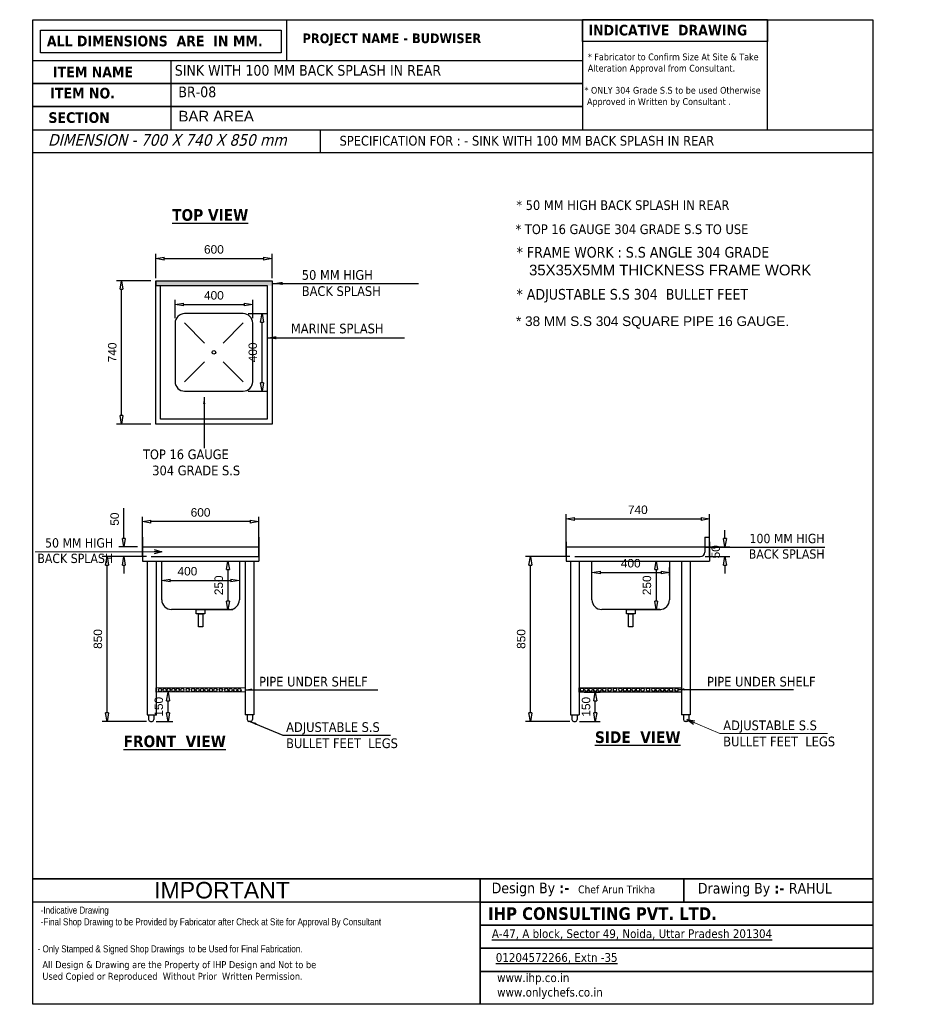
# Model space of a CAD drawing. Header units: millimetres. Extents: x 19005 to 129500, y -3989 to 12792.
# Tile 16 of 20: x 95212 to 99863, y 216 to 5298. Entities that reach past the tile are written whole.
import ezdxf

# ---------------------------------------------------------------- set-up
doc = ezdxf.new("R2010")
doc.units = ezdxf.units.MM
doc.styles.add('ro', font='romans.shx')
doc.styles.get("Standard").update_dxf_attribs({"font": 'arial.ttf'})
doc.styles.add('style1', font='txt.shx')
doc.dimstyles.new('DMI (AB)', dxfattribs={"dimtxt": 60, "dimasz": 40, "dimexe": 12, "dimexo": 25, "dimgap": 1, "dimtad": 0, "dimdec": 0, "dimtxsty": 'ro', "dimblk": 'OPEN30', "dimcen": 1, "dimadec": 0, "dimazin": 0, "dimtfac": 1, "dimtdec": 0, "dimtmove": 0, "dimatfit": 3, "dimldrblk": 'OPEN30', "dimfxl": 1, "dimlwd": 15, "dimlwe": 15, "dimarcsym": 0})
doc.dimstyles.new('LBF 50', dxfattribs={"dimscale": 25, "dimtxt": 1.75, "dimasz": 1.75, "dimexe": 1, "dimexo": 1, "dimgap": 1, "dimtad": 1, "dimdec": 0, "dimrnd": 5, "dimzin": 12, "dimdsep": 46, "dimtxsty": 'Standard', "dimblk": 'CLOSEDBLANK', "dimcen": 0, "dimclrd": 256, "dimclre": 256, "dimclrt": 256, "dimadec": 0, "dimazin": 3, "dimtfac": 1, "dimtdec": 0, "dimtofl": 0, "dimtmove": 0, "dimatfit": 3, "dimldrblk": 'CLOSEDBLANK', "dimfxl": 0.18, "dimtolj": 1, "dimtzin": 0, "dimlwd": -1, "dimlwe": -1, "dimarcsym": 0})
doc.dimstyles.get("Standard").update_dxf_attribs({"dimscale": 1.002, "dimtxt": 50.18, "dimasz": 35.18, "dimexe": 0.18, "dimexo": 0.0625, "dimgap": 0.09, "dimtad": 0, "dimtih": 1, "dimtoh": 1, "dimdec": 0, "dimzin": 0, "dimdsep": 46, "dimtxsty": 'Standard', "dimcen": 0.09, "dimclrd": 256, "dimclrt": 7, "dimadec": 0, "dimazin": 0, "dimtfac": 1, "dimtdec": 0, "dimtofl": 0, "dimtmove": 0, "dimatfit": 3, "dimfxl": 1, "dimtfillclr": 256, "dimtolj": 1, "dimtzin": 0, "dimarcsym": 0})

# ---------------------------------------------------------------- blocks, each defined once
blk = doc.blocks.new('_ClosedBlank')
at = {"color": 0, "linetype": 'ByBlock', "lineweight": -2}
for p, q in [((-1, 0.1666666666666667), (0, 0)), ((-1, 0.1666666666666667), (-1, -0.1666666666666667)), ((0, 0), (-1, -0.1666666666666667))]:
    blk.add_line(p, q, dxfattribs=at)
blk = doc.blocks.new('*D180')
at = {"transparency": 16777216}
for p, q in [((95913.84821491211, 3963.481491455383), (95913.84821491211, 4089.677985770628)), ((96514.09821491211, 3963.481491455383), (96514.09821491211, 4089.677985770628)), ((95957.59821491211, 4064.677985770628), (96470.34821491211, 4064.677985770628))]:
    blk.add_line(p, q, dxfattribs=at)
at = {"layer": 'Defpoints', "color": 0, "transparency": 16777216}
for p in [(96514.09821491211, 4064.677985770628), (95913.84821491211, 3938.481491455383), (96514.09821491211, 3938.481491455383)]:
    blk.add_point(p, dxfattribs=at)
at = {"transparency": 16777216, "xscale": 43.75, "yscale": 43.75, "zscale": 43.75, "rotation": 180}
blk.add_blockref('_ClosedBlank', (95913.84821491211, 4064.677985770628), dxfattribs=at)
at = {"transparency": 16777216, "xscale": 43.75, "yscale": 43.75, "zscale": 43.75}
blk.add_blockref('_ClosedBlank', (96514.09821491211, 4064.677985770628), dxfattribs=at)
at = {"transparency": 16777216, "insert": (96213.97321491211, 4112.015553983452), "char_height": 43.75, "attachment_point": 5}
blk.add_mtext('\\A1;600', dxfattribs=at)
blk = doc.blocks.new('*D181')
at = {"transparency": 16777216}
for p, q in [((95865.774151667, 2526.520397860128), (95637.83514225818, 2526.520397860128)), ((95662.83514225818, 1720.030397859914), (95662.83514225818, 2482.770397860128)), ((95865.774151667, 1676.280397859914), (95637.83514225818, 1676.280397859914))]:
    blk.add_line(p, q, dxfattribs=at)
at = {"layer": 'Defpoints', "color": 0, "transparency": 16777216}
for p in [(95662.83514225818, 2526.520397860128), (95890.774151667, 2526.520397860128), (95890.774151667, 1676.280397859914)]:
    blk.add_point(p, dxfattribs=at)
at = {"transparency": 16777216, "xscale": 43.75, "yscale": 43.75, "zscale": 43.75}
for p, rotation in [((95662.83514225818, 2526.520397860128), 90), ((95662.83514225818, 1676.280397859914), 270)]:
    blk.add_blockref('_ClosedBlank', p, dxfattribs=dict(at, rotation=rotation))
at = {"transparency": 16777216, "insert": (95615.49757404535, 2101.400397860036), "char_height": 43.75, "attachment_point": 5, "rotation": 90}
blk.add_mtext('\\A1;850', dxfattribs=at)
blk = doc.blocks.new('_Open30')
at = {"color": 0, "linetype": 'ByBlock', "lineweight": -2}
for p, q in [((-1, 0.26794919), (0, 0)), ((0, 0), (-1, -0.26794919)), ((0, 0), (-1, 0))]:
    blk.add_line(p, q, dxfattribs=at)
blk = doc.blocks.new('*D182')
at = {"transparency": 16777216}
for p, q in [((98049.5708960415, 2526.520397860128), (97821.63188663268, 2526.520397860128)), ((97846.63188663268, 1720.030397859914), (97846.63188663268, 2482.770397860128)), ((98049.5708960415, 1676.280397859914), (97821.63188663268, 1676.280397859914))]:
    blk.add_line(p, q, dxfattribs=at)
at = {"layer": 'Defpoints', "color": 0, "transparency": 16777216}
for p in [(97846.63188663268, 2526.520397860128), (98074.5708960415, 2526.520397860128), (98074.5708960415, 1676.280397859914)]:
    blk.add_point(p, dxfattribs=at)
at = {"transparency": 16777216, "xscale": 43.75, "yscale": 43.75, "zscale": 43.75}
for p, rotation in [((97846.63188663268, 2526.520397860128), 90), ((97846.63188663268, 1676.280397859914), 270)]:
    blk.add_blockref('_ClosedBlank', p, dxfattribs=dict(at, rotation=rotation))
at = {"transparency": 16777216, "insert": (97799.29431841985, 2101.400397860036), "char_height": 43.75, "attachment_point": 5, "rotation": 90}
blk.add_mtext('\\A1;850', dxfattribs=at)
blk = doc.blocks.new('*D183')
at = {"transparency": 16777216}
for p, q in [((98124.07357905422, 1826.780397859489), (98206.40146751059, 1826.780397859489)), ((98181.40146751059, 1720.030397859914), (98181.40146751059, 1783.030397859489)), ((98099.5082710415, 1676.280397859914), (98206.40146751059, 1676.280397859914))]:
    blk.add_line(p, q, dxfattribs=at)
at = {"layer": 'Defpoints', "color": 0, "transparency": 16777216}
for p in [(98099.07357905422, 1826.780397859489), (98181.40146751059, 1826.780397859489), (98074.5082710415, 1676.280397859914)]:
    blk.add_point(p, dxfattribs=at)
at = {"transparency": 16777216, "xscale": 43.75, "yscale": 43.75, "zscale": 43.75}
for p, rotation in [((98181.40146751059, 1826.780397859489), 90), ((98181.40146751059, 1676.280397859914), 270)]:
    blk.add_blockref('_ClosedBlank', p, dxfattribs=dict(at, rotation=rotation))
at = {"transparency": 16777216, "insert": (98134.06389929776, 1751.530397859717), "char_height": 43.75, "attachment_point": 5, "rotation": 90}
blk.add_mtext('\\A1;150', dxfattribs=at)
blk = doc.blocks.new('*D184')
at = {"transparency": 16777216}
for p, q in [((95888.84821491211, 3950.981491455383), (95712.0742431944, 3950.981491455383)), ((95737.0742431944, 3254.481491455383), (95737.0742431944, 3907.231491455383)), ((95888.84821491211, 3210.731491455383), (95712.0742431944, 3210.731491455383))]:
    blk.add_line(p, q, dxfattribs=at)
at = {"layer": 'Defpoints', "color": 0, "transparency": 16777216}
for p in [(95737.0742431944, 3950.981491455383), (95913.84821491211, 3950.981491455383), (95913.84821491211, 3210.731491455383)]:
    blk.add_point(p, dxfattribs=at)
at = {"transparency": 16777216, "xscale": 43.75, "yscale": 43.75, "zscale": 43.75}
for p, rotation in [((95737.0742431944, 3950.981491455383), 90), ((95737.0742431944, 3210.731491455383), 270)]:
    blk.add_blockref('_ClosedBlank', p, dxfattribs=dict(at, rotation=rotation))
at = {"transparency": 16777216, "insert": (95689.73667498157, 3580.856491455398), "char_height": 43.75, "attachment_point": 5, "rotation": 90}
blk.add_mtext('\\A1;740', dxfattribs=at)
blk = doc.blocks.new('*D173')
at = {"transparency": 16777216}
for p, q in [((95977.17346248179, 1720.030397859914), (95977.17346248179, 1783.030397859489)), ((95915.711526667, 1676.280397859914), (96002.17346248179, 1676.280397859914))]:
    blk.add_line(p, q, dxfattribs=at)
at = {"layer": 'Defpoints', "color": 0, "transparency": 16777216}
for p in [(95977.17346248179, 1826.780397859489), (95977.17346248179, 1826.780397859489), (95890.711526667, 1676.280397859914)]:
    blk.add_point(p, dxfattribs=at)
at = {"transparency": 16777216, "xscale": 43.75, "yscale": 43.75, "zscale": 43.75}
for p, rotation in [((95977.17346248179, 1826.780397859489), 90), ((95977.17346248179, 1676.280397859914), 270)]:
    blk.add_blockref('_ClosedBlank', p, dxfattribs=dict(at, rotation=rotation))
at = {"transparency": 16777216, "insert": (95929.83589426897, 1751.530397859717), "char_height": 43.75, "attachment_point": 5, "rotation": 90}
blk.add_mtext('\\A1;150', dxfattribs=at)
blk = doc.blocks.new('*D185')
at = {"transparency": 16777216}
for p, q in [((98030.82357905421, 2528.770397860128), (98030.82357905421, 2746.02898105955)), ((98771.07357905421, 2528.770397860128), (98771.07357905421, 2746.02898105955)), ((98074.57357905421, 2721.02898105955), (98727.32357905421, 2721.02898105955))]:
    blk.add_line(p, q, dxfattribs=at)
at = {"layer": 'Defpoints', "color": 0, "transparency": 16777216}
for p in [(98771.07357905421, 2721.02898105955), (98030.82357905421, 2503.770397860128), (98771.07357905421, 2503.770397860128)]:
    blk.add_point(p, dxfattribs=at)
at = {"transparency": 16777216, "xscale": 43.75, "yscale": 43.75, "zscale": 43.75, "rotation": 180}
blk.add_blockref('_ClosedBlank', (98030.82357905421, 2721.02898105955), dxfattribs=at)
at = {"transparency": 16777216, "xscale": 43.75, "yscale": 43.75, "zscale": 43.75}
blk.add_blockref('_ClosedBlank', (98771.07357905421, 2721.02898105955), dxfattribs=at)
at = {"transparency": 16777216, "insert": (98400.94857905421, 2768.366549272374), "char_height": 43.75, "attachment_point": 5}
blk.add_mtext('\\A1;740', dxfattribs=at)
blk = doc.blocks.new('*D178')
at = {"transparency": 16777216}
for p, q in [((95749.1456917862, 2620.270397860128), (95749.1456917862, 2776.541714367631)), ((95820.02683467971, 2576.520397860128), (95724.1456917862, 2576.520397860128)), ((95820.02683467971, 2526.520397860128), (95724.1456917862, 2526.520397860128)), ((95749.1456917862, 2482.770397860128), (95749.1456917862, 2439.020397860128))]:
    blk.add_line(p, q, dxfattribs=at)
at = {"layer": 'Defpoints', "color": 0, "transparency": 16777216}
for p in [(95749.1456917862, 2576.520397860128), (95845.02683467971, 2576.520397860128), (95845.02683467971, 2526.520397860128)]:
    blk.add_point(p, dxfattribs=at)
at = {"transparency": 16777216, "xscale": 43.75, "yscale": 43.75, "zscale": 43.75}
for p, rotation in [((95749.1456917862, 2576.520397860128), 270), ((95749.1456917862, 2526.520397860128), 90)]:
    blk.add_blockref('_ClosedBlank', p, dxfattribs=dict(at, rotation=rotation))
at = {"transparency": 16777216, "insert": (95701.80812357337, 2720.281056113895), "char_height": 43.75, "attachment_point": 5, "rotation": 90}
blk.add_mtext('\\A1;50', dxfattribs=at)
blk = doc.blocks.new('*D179')
at = {"transparency": 16777216}
for p, q in [((95845.02683467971, 2528.770397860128), (95845.02683467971, 2732.126626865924)), ((96401.52683467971, 2707.126626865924), (95888.77683467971, 2707.126626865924)), ((96445.27683467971, 2528.770397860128), (96445.27683467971, 2732.126626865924))]:
    blk.add_line(p, q, dxfattribs=at)
at = {"layer": 'Defpoints', "color": 0, "transparency": 16777216}
for p in [(95845.02683467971, 2707.126626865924), (95845.02683467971, 2503.770397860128), (96445.27683467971, 2503.770397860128)]:
    blk.add_point(p, dxfattribs=at)
at = {"transparency": 16777216, "xscale": 43.75, "yscale": 43.75, "zscale": 43.75, "rotation": 180}
blk.add_blockref('_ClosedBlank', (95845.02683467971, 2707.126626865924), dxfattribs=at)
at = {"transparency": 16777216, "xscale": 43.75, "yscale": 43.75, "zscale": 43.75}
blk.add_blockref('_ClosedBlank', (96445.27683467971, 2707.126626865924), dxfattribs=at)
at = {"transparency": 16777216, "insert": (96145.15183467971, 2754.464195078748), "char_height": 43.75, "attachment_point": 5}
blk.add_mtext('\\A1;600', dxfattribs=at)
blk = doc.blocks.new('*D174')
at = {"transparency": 16777216}
for p, q in [((98850.68112579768, 2620.270397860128), (98850.68112579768, 2664.020397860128)), ((98748.32357905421, 2576.520397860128), (98875.68112579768, 2576.520397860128)), ((98748.32357905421, 2526.520397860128), (98875.68112579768, 2526.520397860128)), ((98850.68112579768, 2482.770397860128), (98850.68112579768, 2439.020397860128))]:
    blk.add_line(p, q, dxfattribs=at)
at = {"layer": 'Defpoints', "color": 0, "transparency": 16777216}
for p in [(98723.32357905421, 2576.520397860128), (98850.68112579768, 2576.520397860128), (98723.32357905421, 2526.520397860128)]:
    blk.add_point(p, dxfattribs=at)
at = {"transparency": 16777216, "xscale": 43.75, "yscale": 43.75, "zscale": 43.75}
for p, rotation in [((98850.68112579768, 2576.520397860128), 270), ((98850.68112579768, 2526.520397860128), 90)]:
    blk.add_blockref('_ClosedBlank', p, dxfattribs=dict(at, rotation=rotation))
at = {"transparency": 16777216, "insert": (98803.34355758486, 2551.520397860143), "char_height": 43.75, "attachment_point": 5, "rotation": 90}
blk.add_mtext('\\A1;50', dxfattribs=at)
blk = doc.blocks.new('*D175')
at = {"transparency": 16777216}
blk.add_line((95988.90183467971, 2403.770397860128), (96301.40183467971, 2403.770397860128), dxfattribs=at)
at = {"layer": 'Defpoints', "color": 0, "transparency": 16777216}
for p in [(95945.15183467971, 2403.770397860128), (96345.15183467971, 2403.770397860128), (96345.15183467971, 2403.770397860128)]:
    blk.add_point(p, dxfattribs=at)
at = {"transparency": 16777216, "xscale": 43.75, "yscale": 43.75, "zscale": 43.75, "rotation": 180}
blk.add_blockref('_ClosedBlank', (95945.15183467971, 2403.770397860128), dxfattribs=at)
at = {"transparency": 16777216, "xscale": 43.75, "yscale": 43.75, "zscale": 43.75}
blk.add_blockref('_ClosedBlank', (96345.15183467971, 2403.770397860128), dxfattribs=at)
at = {"transparency": 16777216, "insert": (96077.33686427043, 2451.107966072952), "char_height": 43.75, "attachment_point": 5}
blk.add_mtext('\\A1;400', dxfattribs=at)
blk = doc.blocks.new('*D176')
at = {"transparency": 16777216}
for p, q in [((96170.15183467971, 2503.770397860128), (96311.48019784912, 2503.770397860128)), ((96286.48019784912, 2460.020397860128), (96286.48019784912, 2297.520397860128)), ((96170.15183467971, 2253.770397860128), (96311.48019784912, 2253.770397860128))]:
    blk.add_line(p, q, dxfattribs=at)
at = {"layer": 'Defpoints', "color": 0, "transparency": 16777216}
for p in [(96145.15183467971, 2503.770397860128), (96145.15183467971, 2253.770397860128), (96286.48019784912, 2253.770397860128)]:
    blk.add_point(p, dxfattribs=at)
at = {"transparency": 16777216, "xscale": 43.75, "yscale": 43.75, "zscale": 43.75}
for p, rotation in [((96286.48019784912, 2503.770397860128), 90), ((96286.48019784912, 2253.770397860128), 270)]:
    blk.add_blockref('_ClosedBlank', p, dxfattribs=dict(at, rotation=rotation))
at = {"transparency": 16777216, "insert": (96239.14262963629, 2378.770397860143), "char_height": 43.75, "attachment_point": 5, "rotation": 90}
blk.add_mtext('\\A1;250', dxfattribs=at)
blk = doc.blocks.new('*D177')
at = {"transparency": 16777216}
for p, q in [((98389.52526340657, 2503.770397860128), (98520.36848806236, 2503.770397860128)), ((98495.36848806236, 2460.020397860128), (98495.36848806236, 2297.520397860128)), ((98389.52526340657, 2253.770397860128), (98520.36848806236, 2253.770397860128))]:
    blk.add_line(p, q, dxfattribs=at)
at = {"layer": 'Defpoints', "color": 0, "transparency": 16777216}
for p in [(98364.52526340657, 2503.770397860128), (98364.52526340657, 2253.770397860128), (98495.36848806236, 2253.770397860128)]:
    blk.add_point(p, dxfattribs=at)
at = {"transparency": 16777216, "xscale": 43.75, "yscale": 43.75, "zscale": 43.75}
for p, rotation in [((98495.36848806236, 2503.770397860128), 90), ((98495.36848806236, 2253.770397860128), 270)]:
    blk.add_blockref('_ClosedBlank', p, dxfattribs=dict(at, rotation=rotation))
at = {"transparency": 16777216, "insert": (98448.03091984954, 2378.770397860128), "char_height": 43.75, "attachment_point": 5, "rotation": 90}
blk.add_mtext('\\A1;250', dxfattribs=at)
blk = doc.blocks.new('*D186')
at = {"transparency": 16777216}
for p, q in [((96013.79632441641, 3756.964378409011), (96013.79632441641, 3852.697770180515)), ((96057.54632441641, 3827.697770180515), (96370.40010540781, 3827.697770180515)), ((96414.15010540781, 3756.964378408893), (96414.15010540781, 3852.697770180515))]:
    blk.add_line(p, q, dxfattribs=at)
at = {"layer": 'Defpoints', "color": 0, "transparency": 16777216}
for p in [(96414.15010540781, 3827.697770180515), (96013.79632441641, 3731.964378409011), (96414.15010540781, 3731.964378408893)]:
    blk.add_point(p, dxfattribs=at)
at = {"transparency": 16777216, "xscale": 43.75, "yscale": 43.75, "zscale": 43.75, "rotation": 180}
blk.add_blockref('_ClosedBlank', (96013.79632441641, 3827.697770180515), dxfattribs=at)
at = {"transparency": 16777216, "xscale": 43.75, "yscale": 43.75, "zscale": 43.75}
blk.add_blockref('_ClosedBlank', (96414.15010540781, 3827.697770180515), dxfattribs=at)
at = {"transparency": 16777216, "insert": (96213.97321491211, 3875.035338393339), "char_height": 43.75, "attachment_point": 5}
blk.add_mtext('\\A1;400', dxfattribs=at)
blk = doc.blocks.new('*D187')
at = {"transparency": 16777216}
for p, q in [((96390.08110186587, 3781.033381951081), (96487.21409569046, 3781.033381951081)), ((96462.21409569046, 3424.429600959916), (96462.21409569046, 3737.283381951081)), ((96390.08110186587, 3380.679600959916), (96487.21409569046, 3380.679600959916))]:
    blk.add_line(p, q, dxfattribs=at)
at = {"layer": 'Defpoints', "color": 0, "transparency": 16777216}
for p in [(96365.08110186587, 3781.033381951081), (96462.21409569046, 3781.033381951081), (96365.08110186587, 3380.679600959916)]:
    blk.add_point(p, dxfattribs=at)
at = {"transparency": 16777216, "xscale": 43.75, "yscale": 43.75, "zscale": 43.75}
for p, rotation in [((96462.21409569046, 3781.033381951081), 90), ((96462.21409569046, 3380.679600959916), 270)]:
    blk.add_blockref('_ClosedBlank', p, dxfattribs=dict(at, rotation=rotation))
at = {"transparency": 16777216, "insert": (96414.87652747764, 3580.856491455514), "char_height": 43.75, "attachment_point": 5, "rotation": 90}
blk.add_mtext('\\A1;400', dxfattribs=at)
blk = doc.blocks.new('*D190')
at = {"transparency": 16777216}
for p, q in [((98164.52526340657, 2428.770397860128), (98164.52526340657, 2469.950253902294)), ((98208.27526340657, 2444.950253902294), (98520.77526340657, 2444.950253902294)), ((98564.52526340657, 2428.770397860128), (98564.52526340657, 2469.950253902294))]:
    blk.add_line(p, q, dxfattribs=at)
at = {"layer": 'Defpoints', "color": 0, "transparency": 16777216}
for p in [(98564.52526340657, 2444.950253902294), (98164.52526340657, 2403.770397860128), (98564.52526340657, 2403.770397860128)]:
    blk.add_point(p, dxfattribs=at)
at = {"transparency": 16777216, "xscale": 43.75, "yscale": 43.75, "zscale": 43.75, "rotation": 180}
blk.add_blockref('_ClosedBlank', (98164.52526340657, 2444.950253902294), dxfattribs=at)
at = {"transparency": 16777216, "xscale": 43.75, "yscale": 43.75, "zscale": 43.75}
blk.add_blockref('_ClosedBlank', (98564.52526340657, 2444.950253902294), dxfattribs=at)
at = {"transparency": 16777216, "insert": (98364.52526340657, 2492.287822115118), "char_height": 43.75, "attachment_point": 5}
blk.add_mtext('\\A1;400', dxfattribs=at)

msp = doc.modelspace()

# ---------------------------------------------------------------- hatches: boundary and pattern name
at = {"linetype": 'ByBlock'}
h = msp.add_hatch(color=256, dxfattribs=at)
h.dxf.hatch_style = 1
h.paths.add_polyline_path([(95913.7855899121, 3950.981491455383), (95913.7855899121, 3925.854632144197), (96514.09821491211, 3925.91806179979), (96514.09821491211, 3951.044921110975)])

# ---------------------------------------------------------------- linework, layer by layer
for p, q in [((95991.45721942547, 5087.436409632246), (95991.45721942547, 4729.538959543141)), ((96763.03276664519, 4730.160572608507), (96763.03276664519, 4610.861422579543)), ((95913.7855899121, 3925.981491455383), (96354.09821491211, 3925.981491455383)), ((96365.08110186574, 3781.033381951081), (96062.86532795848, 3781.033381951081)), ((96013.79632441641, 3731.964378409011), (96013.79632441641, 3429.748604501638)), ((96165.57028617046, 3629.259420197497), (96062.1737298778, 3732.655976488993)), ((96365.77269994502, 3732.655976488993), (96262.3761436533, 3629.259420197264)), ((96414.15010540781, 3429.748604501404), (96414.15010540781, 3731.964378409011)), ((96165.57028616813, 3532.453562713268), (96062.1737298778, 3429.057006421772)), ((96365.77269994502, 3429.05700642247), (96262.3761436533, 3532.453562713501)), ((96062.86532795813, 3380.679600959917), (96365.08110186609, 3380.679600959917)), ((96445.27683467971, 2603.520397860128), (96445.27683467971, 2503.770397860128)), ((98746.07357905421, 2626.520397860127), (98746.07357905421, 2549.270397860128)), ((98771.07357905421, 2603.520397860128), (98771.07357905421, 2503.770397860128)), ((95869.77683467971, 2503.770397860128), (95869.77683467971, 1710.860397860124)), ((95890.52683467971, 2526.520397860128), (96445.27683467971, 2526.520397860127)), ((95915.27683467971, 2503.770397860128), (95915.27683467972, 1710.860397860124)), ((96375.02683467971, 2503.770397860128), (96375.0268346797, 1710.860397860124)), ((96420.52683467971, 2503.770397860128), (96420.52683467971, 1710.860397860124)), ((98053.57357905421, 2503.770397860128), (98053.57357905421, 1710.860397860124)), ((98076.32357905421, 2526.520397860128), (98723.32357905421, 2526.520397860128)), ((98099.07357905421, 2503.770397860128), (98099.07357905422, 1710.860397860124)), ((98625.57357905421, 2503.770397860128), (98625.5735790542, 1710.860397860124)), ((98671.07357905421, 2503.770397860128), (98671.07357905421, 1710.860397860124)), ((95869.77683467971, 1710.860397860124), (95915.27683467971, 1710.860397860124)), ((95877.12415166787, 1710.860397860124), (95877.12415166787, 1685.380397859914)), ((95904.42415166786, 1710.860397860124), (95904.42415166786, 1685.380397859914)), ((96420.52683467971, 1710.860397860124), (96375.02683467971, 1710.860397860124)), ((96385.87951769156, 1710.860397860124), (96385.87951769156, 1685.380397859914)), ((96413.17951769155, 1710.860397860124), (96413.17951769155, 1685.380397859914)), ((98053.57357905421, 1710.860397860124), (98099.07357905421, 1710.860397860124)), ((98060.92089604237, 1710.860397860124), (98060.92089604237, 1685.380397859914)), ((98088.22089604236, 1710.860397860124), (98088.22089604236, 1685.380397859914)), ((98671.07357905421, 1710.860397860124), (98625.57357905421, 1710.860397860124)), ((98636.42626206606, 1710.860397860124), (98636.42626206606, 1685.380397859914)), ((98663.72626206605, 1710.860397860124), (98663.72626206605, 1685.380397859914)), ((95886.224151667, 1676.280397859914), (95895.32415166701, 1676.280397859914)), ((96404.07951769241, 1676.280397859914), (96394.97951769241, 1676.280397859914)), ((98070.0208960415, 1676.280397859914), (98079.12089604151, 1676.280397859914)), ((98654.62626206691, 1676.280397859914), (98645.52626206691, 1676.280397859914)), ((99613.21565344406, 862.8078786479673), (95280.13710569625, 862.8078786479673)), ((97588.20330484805, 862.8078786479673), (97588.20330484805, 215.8260965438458)), ((97664.61113518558, 862.8078786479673), (99613.21565344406, 862.8078786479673)), ((96590.73220918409, 743.5087286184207), (95280.1377788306, 743.5087286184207))]:
    msp.add_line(p, q, dxfattribs=at)
for p, q in [((95913.84821491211, 3950.981491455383), (95913.84821491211, 3925.981491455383)), ((96445.27683467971, 2626.520397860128), (96445.27683467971, 2603.520397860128)), ((98746.07357905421, 2626.520397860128), (98771.07357905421, 2626.520397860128)), ((95845.02683467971, 2576.520397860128), (96445.27683467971, 2576.520397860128)), ((98030.82357905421, 2576.520397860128), (98746.07357905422, 2576.520397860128)), ((95940.15183467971, 2503.770397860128), (96190.1518346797, 2503.770397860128)), ((95945.15183467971, 2503.770397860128), (96345.15183467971, 2503.770397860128)), ((95945.15183467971, 2303.770397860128), (95945.15183467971, 2503.770397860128)), ((96345.15183467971, 2503.770397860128), (96345.15183467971, 2303.770397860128)), ((98130.94857905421, 2503.770397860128), (98430.94857905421, 2503.770397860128)), ((98164.52526340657, 2503.770397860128), (98564.52526340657, 2503.770397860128)), ((98164.52526340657, 2303.770397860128), (98164.52526340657, 2503.770397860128)), ((98564.52526340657, 2503.770397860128), (98564.52526340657, 2303.770397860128)), ((96295.15183467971, 2253.770397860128), (95995.15183467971, 2253.770397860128)), ((98514.52526340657, 2253.770397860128), (98214.52526340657, 2253.770397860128))]:
    msp.add_line(p, q)
for points in [[(95280.13643256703, 5298.193708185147), (99613.21565344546, 5298.193708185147), (99613.21565344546, 216.4487697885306), (95280.13643256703, 216.4487697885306)], [(95280.13643256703, 5297.57209511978), (99613.21565344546, 5297.57209511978), (99613.21565344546, 215.8271567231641), (95280.13643256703, 215.8271567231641)], [(95280.13643256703, 5297.57209511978), (99613.21565344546, 5297.57209511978), (99613.21565344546, 215.8271567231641), (95280.13643256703, 215.8271567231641)], [(95280.13643255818, 5297.57209511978), (99613.21565343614, 5297.57209511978), (99613.21565343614, 215.8271567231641), (95280.13643255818, 215.8271567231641)], [(95280.13643256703, 5297.57209511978), (99613.21565344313, 5297.57209511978), (99613.21565344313, 215.8271567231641), (95280.13643256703, 215.8271567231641)], [(95280.13643255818, 5297.57209511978), (99613.21565343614, 5297.57209511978), (99613.21565343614, 215.8271567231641), (95280.13643255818, 215.8271567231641)], [(98114.98206850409, 5297.57103493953), (99070.50986216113, 5297.57103493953), (99070.50986216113, 5186.393554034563), (98114.98206850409, 5186.393554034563)], [(99070.50986216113, 5297.57103493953), (98114.98206850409, 5297.57103493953), (98114.98206850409, 4729.538268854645), (99070.50986216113, 4729.538268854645)], [(96561.82391824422, 5127.225668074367), (95318.71074401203, 5127.225668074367), (95318.71074401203, 5243.417801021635), (96561.82391824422, 5243.417801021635)], [(95280.13643256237, 5087.436409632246), (98114.98206850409, 5087.436409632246), (98114.98206850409, 4968.137259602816), (95280.13643256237, 4968.137259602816)], [(95280.13643256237, 4968.137259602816), (98114.98206850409, 4968.137259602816), (98114.98206850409, 4848.838109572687), (95280.13643256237, 4848.838109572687)], [(95280.13643256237, 4729.538959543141), (99613.21699971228, 4729.538959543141), (99613.21699971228, 4610.239809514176), (95280.13643256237, 4610.239809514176)], [(95913.84821491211, 3950.981491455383), (96514.09821491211, 3950.981491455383), (96514.09821491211, 3210.731491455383), (95913.84821491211, 3210.731491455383)], [(95938.84821491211, 3925.981491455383), (96489.09821491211, 3925.981491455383), (96489.09821491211, 3235.731491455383), (95938.84821491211, 3235.731491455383)], [(96167.90183467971, 2253.770397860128), (96167.90183467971, 2231.020397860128), (96122.40183467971, 2231.020397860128), (96122.40183467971, 2253.770397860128)], [(98387.27526340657, 2253.770397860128), (98387.27526340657, 2231.020397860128), (98341.77526340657, 2231.020397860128), (98341.77526340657, 2253.770397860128)], [(96133.77683467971, 2231.020397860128), (96156.52683467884, 2231.020397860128), (96156.52683467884, 2163.770397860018), (96133.77683467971, 2163.770397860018)], [(98353.15026340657, 2231.020397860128), (98375.9002634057, 2231.020397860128), (98375.9002634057, 2163.770397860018), (98353.15026340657, 2163.770397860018)], [(95915.27683467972, 1849.530397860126), (96375.0268346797, 1851.0665562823), (96375.0268346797, 1828.316556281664), (95915.27683467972, 1826.780397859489)], [(98099.07357905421, 1849.530397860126), (98625.5735790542, 1849.530397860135), (98625.5735790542, 1826.780397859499), (98099.07357905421, 1826.780397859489)], [(95280.1377788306, 862.8078786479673), (99613.21565344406, 862.8078786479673), (99613.21565344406, 743.5087286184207), (95280.1377788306, 743.5087286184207)], [(97588.20330484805, 862.8078786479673), (98638.91339431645, 862.8078786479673), (98638.91339431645, 743.5087286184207), (97588.20330484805, 743.5087286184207)], [(97588.20330484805, 862.8078786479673), (99613.21565344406, 862.8078786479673), (99613.21565344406, 743.5087286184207), (97588.20330484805, 743.5087286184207)], [(98638.91339431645, 862.8078786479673), (99613.21565344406, 862.8078786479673), (99613.21565344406, 743.5087286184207), (98638.91339431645, 743.5087286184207)], [(97588.20330484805, 743.5087286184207), (99613.21565344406, 743.5087286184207), (99613.21565344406, 624.2095785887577), (97588.20330484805, 624.2095785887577)], [(97588.20330484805, 624.2095785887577), (99613.21565344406, 624.2095785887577), (99613.21565344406, 504.9104285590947), (97588.20330484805, 504.9104285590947)], [(97588.20330484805, 504.9104285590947), (99613.21565344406, 504.9104285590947), (99613.21565344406, 385.6112785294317), (97588.20330484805, 385.6112785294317)], [(97588.20330484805, 385.6112785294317), (99613.21565344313, 385.6112785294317), (99613.21565344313, 215.8280599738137), (97588.20330484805, 215.8280599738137)]]:
    msp.add_lwpolyline(points, close=True, dxfattribs=at)
for points in [[(98114.98206850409, 5298.192648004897), (98114.98206850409, 4849.459722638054), (95280.13643256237, 4849.459722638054)], [(96590.7335554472, 5088.058022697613), (96590.7335554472, 5298.192648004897), (98114.98206850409, 5298.192648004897)], [(95280.13643256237, 5088.058022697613), (98114.98206850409, 5088.058022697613)], [(98114.98206850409, 4968.758872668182), (95280.13643256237, 4968.758872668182)], [(95280.13643256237, 4730.160572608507), (99613.21699971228, 4730.160572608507), (99613.21699971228, 4610.861422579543), (95280.13643256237, 4610.861422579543)], [(95845.02683467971, 2626.520397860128), (95845.02683467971, 2503.770397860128), (96445.27683467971, 2503.770397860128)], [(98030.82357905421, 2603.520397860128), (98030.82357905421, 2503.770397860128), (98771.07357905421, 2503.770397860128)]]:
    msp.add_lwpolyline(points, dxfattribs=at)
msp.add_circle((96213.97321491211, 3580.856491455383), 9.193478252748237, dxfattribs=at)
for centre in [(95935.83996818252, 1838.564661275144), (95959.54469545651, 1838.564661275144), (95981.31995398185, 1838.564661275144), (96005.02468125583, 1838.564661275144), (96027.62687082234, 1838.564661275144), (96051.05599142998, 1838.564661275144), (96078.8952628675, 1838.564661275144), (96106.54004394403, 1838.564661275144), (96129.41567546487, 1837.871017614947), (96153.12040273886, 1837.871017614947), (96174.89566126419, 1837.871017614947), (96198.60038853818, 1837.871017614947), (96221.87133863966, 1838.564661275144), (96249.71061007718, 1838.564661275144), (96277.3553911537, 1838.564661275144), (96300.23102267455, 1837.871017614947), (96323.93574994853, 1837.871017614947), (96345.71100847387, 1837.871017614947), (98112.32120279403, 1839.185552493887), (98136.02593006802, 1839.185552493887), (98157.80118859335, 1839.185552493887), (98181.50591586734, 1839.185552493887), (98204.10810543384, 1839.185552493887), (98227.53722604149, 1839.185552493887), (98255.37649747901, 1839.185552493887), (98283.02127855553, 1839.185552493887), (98310.61642700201, 1839.59845619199), (98334.321154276, 1839.59845619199), (98356.09641280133, 1839.59845619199), (98379.80114007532, 1839.59845619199), (98402.40332964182, 1839.59845619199), (98425.83245024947, 1839.59845619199), (98453.67172168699, 1839.59845619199), (98481.27970809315, 1839.59845619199), (98503.05496661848, 1839.59845619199), (98526.75969389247, 1839.59845619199), (98549.36188345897, 1839.59845619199), (98572.79100406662, 1839.59845619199), (98600.63027550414, 1839.59845619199)]:
    msp.add_circle(centre, 8.445201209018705)
for centre, radius, start, end in [((96062.86532795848, 3731.964378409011), 49.06900354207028, 90.00000000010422, 180.0000000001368), ((96365.08110186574, 3731.964378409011), 49.06900354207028, 359.9999999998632, 89.99999999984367), ((96062.86532795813, 3429.748604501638), 49.06900354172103, 180.0000000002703, 270.0000000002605), ((96365.08110186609, 3429.748604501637), 49.06900354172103, 269.9999999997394, 359.9999999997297), ((98723.32357905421, 2549.270397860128), 22.75, 270, 0), ((95886.224151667, 1685.380397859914), 9.1, 180, 270), ((95895.32415166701, 1685.380397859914), 9.1, 270, 0), ((96394.97951769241, 1685.380397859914), 9.1, 180, 270), ((96404.07951769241, 1685.380397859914), 9.1, 270, 7.016709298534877e-15), ((98070.0208960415, 1685.380397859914), 9.1, 180, 270), ((98079.12089604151, 1685.380397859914), 9.1, 270, 0), ((98645.52626206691, 1685.380397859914), 9.1, 180, 270), ((98654.62626206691, 1685.380397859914), 9.1, 270, 7.016709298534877e-15)]:
    msp.add_arc(centre, radius, start, end, dxfattribs=at)
for centre, start, end in [((95995.15183467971, 2303.770397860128), 180, 270), ((96295.15183467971, 2303.770397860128), 270, 0), ((98214.52526340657, 2303.770397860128), 180, 270), ((98514.52526340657, 2303.770397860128), 270, 0)]:
    msp.add_arc(centre, 50, start, end)

# ---------------------------------------------------------------- texts
at = {"linetype": 'ByBlock', "style": 'style1'}
for s, insert, char_height, width, attachment_point in [('{\\fTahoma|b1|i0|c0|p34;INDICATIVE  DRAWING}', (98146.10970819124, 5271.873247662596), 55, 1687.990696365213, 1), ('{\\fTahoma|b1|i0|c0|p34;ALL DIMENSIONS  ARE  IN MM.}', (95352.1892955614, 5215.566438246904), 55, 1687.990696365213, 1), ('{\\fTahoma|b1|i0|c0|p34;PROJECT NAME - BUDWISER }', (96671.2025471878, 5227.083573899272), 50, 1687.990696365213, 1), ('{\\fTahoma|b0|i0|c0|p34;* Fabricator to Confirm Size At Site & Take\\PAlteration Approval from Consultant.}', (98142.96453112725, 5123.638143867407), 35, 1425.087699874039, 1), ('{\\fTahoma|b1|i0|c0|p34;ITEM NAME}', (95383.69043855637, 5055.344666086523), 55, 1687.990696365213, 1), ('{\\fTahoma|b0|i0|c0|p34;SINK WITH 100 MM BACK SPLASH IN REAR}', (96011.94523580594, 5064.272283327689), 55, 2351.702946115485, 1), ('{\\fTahoma|b1|i0|c0|p34;ITEM NO. }', (95369.65264424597, 4946.577150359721), 55, 1687.990696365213, 1), ('{\\fTahoma|b0|i0|c0|p34;* ONLY 304 Grade S.S to be used Otherwise\\P Approved in Written by Consultant .}', (98125.55219020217, 4951.31465849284), 35, 3236.285870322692, 1), ('{\\fTahoma|b1|i0|c0|p34;SECTION }', (95360.26682805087, 4820.395855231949), 55, 1687.990696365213, 1), ('{\\fTahoma|b0|i1|c0|p34;DIMENSION - 700 X 740 X 850 mm}', (95357.58004157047, 4707.5023799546), 60, 1425.937552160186, 1), ('{\\fTahoma|b0|i0|c0|p34;SPECIFICATION FOR : - SINK WITH 100 MM BACK SPLASH IN REAR}', (96862.36671388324, 4698.502379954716), 50, 3378.655347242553, 1), ('{\\fTahoma|b1|i0|c0|p34;\\LTOP VIEW}', (96391.01766558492, 4320.253773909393), 60, 1038.183639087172, 3), ('{\\fTahoma|b0|i0|c0|p34;* 50 MM HIGH BACK SPLASH IN REAR}', (97774.12812372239, 4365.899215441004), 50, 1528.985048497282, 1), ('{\\fTahoma|b0|i0|c0|p34;* TOP 16 GAUGE 304 GRADE S.S TO USE}', (97769.96466436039, 4241.73908467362), 50, 1528.985048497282, 1), ('{\\fTahoma|b0|i0|c0|p34;* FRAME WORK : S.S ANGLE 304 GRADE\\P\\fArial|b0|i0|c0|p34;   35X35X5MM THICKNESS FRAME WORK}', (97775.76845563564, 4125.151080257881), 55, 1687.990696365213, 1), ('{\\fTahoma|b0|i0|c0|p34;* ADJUSTABLE S.S 304  BULLET FEET }', (97774.94251077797, 3908.332580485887), 55, 1687.990696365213, 1), ('{\\fTahoma|b0|i0|c0|p34;MARINE SPLASH }', (96611.18006137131, 3729.152752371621), 50, 850.492085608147, 1), ('{\\fTahoma|b0|i0|c0|p34;\\H1.25x;                   TOP 16 GAUGE \\P\\pi404.26;304 GRADE S.S \\H0.8x;^I}', (85675.39410478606, 3295.992687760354), 40, 1448.518094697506, 1), ('{\\fTahoma|b0|i0|c0|p34;\\H1.25x;                   TOP 16 GAUGE \\P\\pi404.26;304 GRADE S.S \\H0.8x;^I}', (95491.70240678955, 3079.769117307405), 40, 1448.518094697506, 1), ('{\\fTahoma|b0|i0|c0|p34;\\H1.25x;                   TOP 16 GAUGE \\P\\pi404.26;304 GRADE S.S \\H0.8x;^I}', (91063.30925621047, 3038.645686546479), 40, 1448.518094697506, 1), ('{\\fTahoma|b0|i0|c0|p34;100 MM HIGH \\PBACK SPLASH}', (99364.52242473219, 2644.249694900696), 48, 509.4351680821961, 3), ('{\\fTahoma|b0|i0|c0|p34;50 MM HIGH \\PBACK SPLASH}', (95694.2785563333, 2621.727050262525), 48, 509.4351680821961, 3), ('{\\fTahoma|b0|i0|c0|p34;PIPE UNDER SHELF }', (96447.05105571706, 1906.500855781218), 50, 850.492085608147, 1), ('{\\fTahoma|b0|i0|c0|p34;PIPE UNDER SHELF }', (98758.0153786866, 1906.500855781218), 50, 850.492085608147, 1), ('{\\fTahoma|b0|i0|c0|p34;ADJUSTABLE S.S \\PBULLET FEET  LEGS}', (98841.7041298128, 1680.898022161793), 50, 850.492085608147, 1), ('{\\fTahoma|b0|i0|c0|p34;ADJUSTABLE S.S \\PBULLET FEET  LEGS}', (96586.6073854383, 1671.798022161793), 50, 850.492085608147, 1), ('{\\fTahoma|b1|i0|c0|p34;\\LFRONT  VIEW}', (96275.49545180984, 1603.131809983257), 60, 1038.183639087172, 3), ('{\\fTahoma|b1|i0|c0|p34;\\LSIDE  VIEW}', (98621.1244987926, 1624.750130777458), 60, 1038.183639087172, 3), ('{\\fTahoma|b0|i0|c0|p34;Design By \\fTahoma|b1|i0|c0|p34;:-  \\fTahoma|b0|i0|c0|p34;\\H0.72727x;Chef Arun Trikha\\fTahoma|b1|i0|c0|p34;\\H1.375x; }', (97646.83123865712, 843.8341612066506), 55, 1687.990696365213, 1), ('{\\fTahoma|b0|i0|c0|p34;Drawing By \\fTahoma|b1|i0|c0|p34;:- \\fTahoma|b0|i0|c0|p34;\\C7;RAHUL}', (98710.66610657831, 842.6552581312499), 55, 1687.990696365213, 1), ('{\\fTechnic|b0|i0|c2|p2;-Indicative Drawing\\P-Final Shop Drawing to be Provided by Fabricator after Check at Site for Approval By Consultant}', (95320.70696727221, 719.6932735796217), 36, 1767.082790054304, 1), ('{\\fTahoma|b1|i0|c0|p34;\\C256;IHP CONSULTING PVT. LTD.}', (97628.59555733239, 716.4565601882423), 65, 2814.621143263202, 1), ('{\\fTahoma|b0|i0|c0|p34;\\L\\C256;A-47, A block, Sector 49, Noida, Uttar Pradesh 201304}', (97648.22609052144, 603.0305788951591), 45, 1687.990696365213, 1), ('{\\fTahoma|b0|i0|c0|p34;\\L\\C256;01204572266, Extn -35}', (97668.24289476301, 480.0247300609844), 45, 1687.990696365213, 1), ('{\\fTahoma|b0|i0|c0|p34;\\H1.44x;All Design & Drawing are the Property of IHP Design and Not to be Used Copied or Reproduced  Without Prior  Written Permission\\fTahoma|b1|i0|c0|p34;\\H0.69444x;. }', (95329.13311555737, 438.5220450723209), 25, 1481.326179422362, 1), ('{\\fTahoma|b0|i0|c0|p34;\\C256;www.ihp.co.in \\L\\P\\lwww.onlychefs.co.in}', (97675.02507549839, 375.7870892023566), 45, 1687.990696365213, 1)]:
    msp.add_mtext(s, dxfattribs=dict(at, insert=insert, char_height=char_height, width=width, attachment_point=attachment_point))
at = {"linetype": 'ByBlock', "attachment_point": 1}
for s, insert, char_height, width in [('{\\fTahoma|b0|i0|c0|p34;BR-08}', (96030.43405872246, 4952.87035742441), 55, 1157.977022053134), ('BAR AREA', (96031.36926135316, 4827.840322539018), 55, 2151.860137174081), ('{\\fTahoma|b0|i0|c0|p34;50 MM HIGH \\PBACK SPLASH }', (96667.3884370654, 4005.556790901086), 50, 831.2593476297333), ('* 38 MM S.S 304 SQUARE PIPE 16 GAUGE.', (97772.67619145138, 3766.843807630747), 50, 3529.693904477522), ('IMPORTANT', (95905.31009016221, 847.5338902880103), 85.16603982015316, 1210.304843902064), ('{\\fTechnic|b0|i0|c2|p2;- Only Stamped & Signed Shop Drawings  to be Used for Final Fabrication.}', (95304.76912757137, 520.0416509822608), 36, 1988.238406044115)]:
    msp.add_mtext(s, dxfattribs=dict(at, insert=insert, char_height=char_height, width=width))

# ---------------------------------------------------------------- dimensions: what is measured, and where the dimension line sits
for base, p1, p2, picture, middle in [((96514.09821491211, 4064.677985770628), (95913.84821491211, 3938.481491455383), (96514.09821491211, 3938.481491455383), '*D180', (96213.97321491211, 4112.015553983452)), ((98771.07357905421, 2721.02898105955), (98030.82357905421, 2503.770397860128), (98771.07357905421, 2503.770397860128), '*D185', (98400.94857905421, 2768.366549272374)), ((95845.02683467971, 2707.126626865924), (96445.27683467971, 2503.770397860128), (95845.02683467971, 2503.770397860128), '*D179', (96145.15183467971, 2754.464195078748)), ((98564.52526340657, 2444.950253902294), (98164.52526340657, 2403.770397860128), (98564.52526340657, 2403.770397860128), '*D190', (98364.52526340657, 2492.287822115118))]:
    dim = msp.add_linear_dim(base=base, p1=p1, p2=p2, dimstyle='LBF 50')
    dim.commit()
    dim.dimension.update_dxf_attribs({"geometry": picture, "text_midpoint": middle})
for base, p1, p2, picture, middle in [((95737.0742431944, 3950.981491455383), (95913.84821491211, 3210.731491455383), (95913.84821491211, 3950.981491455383), '*D184', (95689.73667498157, 3580.856491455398)), ((96462.21409569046, 3781.033381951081), (96365.08110186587, 3380.679600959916), (96365.08110186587, 3781.033381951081), '*D187', (96414.87652747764, 3580.856491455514)), ((95749.1456917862, 2576.520397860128), (95845.02683467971, 2526.520397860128), (95845.02683467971, 2576.520397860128), '*D178', (95701.80812357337, 2720.281056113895)), ((95662.83514225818, 2526.520397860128), (95890.774151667, 1676.280397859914), (95890.774151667, 2526.520397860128), '*D181', (95615.49757404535, 2101.400397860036)), ((96286.48019784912, 2253.770397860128), (96145.15183467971, 2503.770397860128), (96145.15183467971, 2253.770397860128), '*D176', (96239.14262963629, 2378.770397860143)), ((97846.63188663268, 2526.520397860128), (98074.5708960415, 1676.280397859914), (98074.5708960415, 2526.520397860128), '*D182', (97799.29431841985, 2101.400397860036)), ((95977.17346248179, 1826.780397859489), (95890.711526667, 1676.280397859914), (95977.17346248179, 1826.780397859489), '*D173', (95929.83589426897, 1751.530397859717)), ((98181.40146751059, 1826.780397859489), (98074.5082710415, 1676.280397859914), (98099.07357905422, 1826.780397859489), '*D183', (98134.06389929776, 1751.530397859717))]:
    dim = msp.add_linear_dim(base=base, p1=p1, p2=p2, angle=90, dimstyle='LBF 50')
    dim.commit()
    dim.dimension.update_dxf_attribs({"geometry": picture, "text_midpoint": middle})
for base, p1, p2, picture, middle in [((96414.15010540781, 3827.697770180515), (96013.79632441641, 3731.964378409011), (96414.15010540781, 3731.964378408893), '*D186', (96213.97321491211, 3827.697770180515)), ((96345.15183467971, 2403.770397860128), (95945.15183467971, 2403.770397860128), (96345.15183467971, 2403.770397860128), '*D175', (96077.33686427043, 2403.770397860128))]:
    dim = msp.add_linear_dim(base=base, p1=p1, p2=p2, dimstyle='LBF 50')
    dim.commit()
    dim.dimension.update_dxf_attribs({"geometry": picture, "text_midpoint": middle, "dimtype": 160})
for base, p1, p2, picture, middle in [((98850.68112579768, 2576.520397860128), (98723.32357905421, 2526.520397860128), (98723.32357905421, 2576.520397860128), '*D174', (98850.68112579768, 2551.520397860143)), ((98495.36848806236, 2253.770397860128), (98364.52526340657, 2503.770397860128), (98364.52526340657, 2253.770397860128), '*D177', (98495.36848806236, 2378.770397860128))]:
    dim = msp.add_linear_dim(base=base, p1=p1, p2=p2, angle=90, dimstyle='LBF 50')
    dim.commit()
    dim.dimension.update_dxf_attribs({"geometry": picture, "text_midpoint": middle, "dimtype": 160})

# ---------------------------------------------------------------- leaders
at = {"linetype": 'ByBlock'}
for points, dimstyle, override in [([(96518.97448990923, 3936.888191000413), (97269.88345277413, 3936.888191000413)], 'Standard', {"dimasz": 50, "dimgap": 25, "dimtad": 0, "dimclrd": 0, "dimclre": 0, "dimfxl": 0, "dimfxlon": 1, "dimarcsym": 1}), ([(95945.03345039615, 2552.168836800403), (95291.8220003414, 2552.168836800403)], 'DMI (AB)', {"dimgap": 1, "dimtad": 0}), ([(98605.7011618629, 1841.18470896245), (99203.32145907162, 1841.18470896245)], 'Standard', {"dimclrd": 0, "dimclre": 0, "dimfxl": 0.2, "dimarcsym": 1}), ([(96399.52951769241, 1676.280397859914), (96568.89841897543, 1605.413112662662), (97125.26084256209, 1605.413112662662)], 'Standard', {"dimclrd": 0, "dimclre": 0, "dimfxl": 0.2, "dimarcsym": 1})]:
    msp.add_leader(points, dimstyle=dimstyle, override=override, dxfattribs=at)
at = {"color": 250, "linetype": 'ByBlock', "true_color": 0x424242}
for points, override in [([(96486.44639956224, 3656.486527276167), (97196.99274574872, 3656.486527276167)], {"dimasz": 50, "dimexe": 0, "dimexo": 0, "dimgap": 25, "dimclrd": 0, "dimfxl": 0, "dimarcsym": 1}), ([(96163.77571104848, 3349.921803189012), (96163.77571104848, 3085.763355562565)], {"dimclrd": 7, "dimclre": 7, "dimclrt": 7, "dimfxl": 0.2, "dimarcsym": 1}), ([(98750.8433146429, 2575.05224403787), (99366.53602312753, 2575.05224403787)], {"dimasz": 50, "dimexe": 0, "dimexo": 0, "dimgap": 25, "dimclrd": 0, "dimfxl": 0, "dimarcsym": 1}), ([(96375.0268346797, 1839.691556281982), (97060.17731960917, 1839.691556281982)], {"dimclrd": 7, "dimclre": 7, "dimclrt": 7, "dimfxl": 0.2, "dimarcsym": 1})]:
    msp.add_leader(points, dimstyle='Standard', override=override, dxfattribs=at)
msp.add_leader([(98654.62626206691, 1685.380397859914), (98823.99516334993, 1614.513112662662), (99380.35758693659, 1614.513112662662)], dimstyle='DMI (AB)', dxfattribs=at)

doc.saveas('drawing.dxf')
